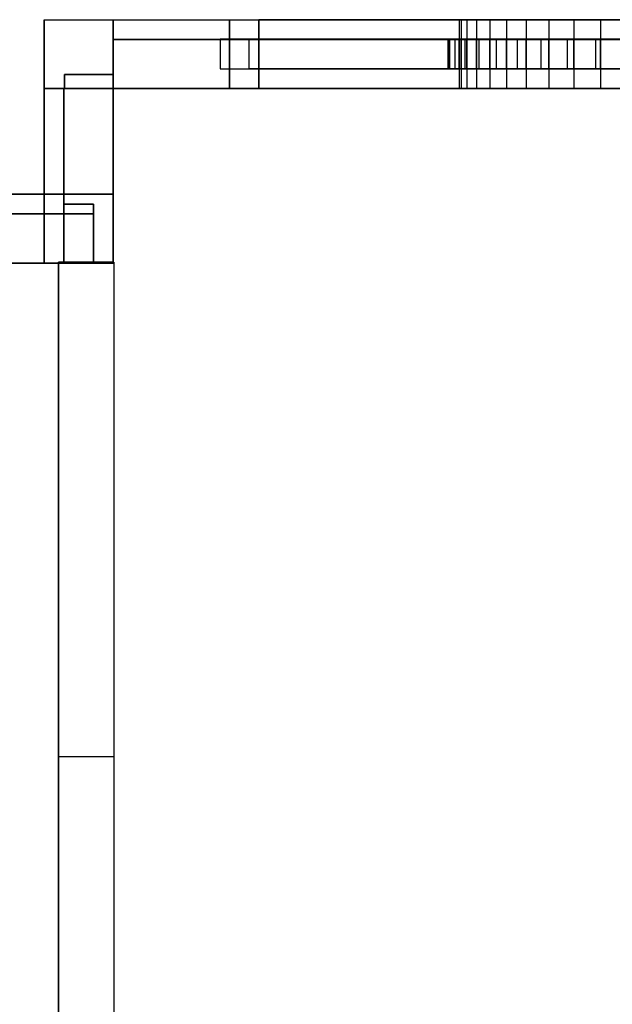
# Model space of a CAD drawing. Header units: millimetres. Extents: x -35 to 33166, y -35 to 31591.
# Tile 20 of 36: x 6027 to 9086, y 14810 to 19891. Entities that reach past the tile are written whole.
import ezdxf

# ---------------------------------------------------------------- set-up
doc = ezdxf.new("R2010")
doc.units = ezdxf.units.MM
doc.header["$LTSCALE"] = 25.4
doc.layers.get('0').update_dxf_attribs({"true_color": 0xffffff})
for name, color, linetype, true_color in [('end caps & lintels', 7, 'Continuous', 0xffa500), ('Walls - L1', 7, 'Continuous', 0xb4b464), ('Walls - L2', 7, 'Continuous', 0x64ff64)]:
    doc.layers.add(name, color=color, linetype=linetype, true_color=true_color)

# ---------------------------------------------------------------- blocks, each defined once
blk = doc.blocks.new('GF-WG08_RightCap_6in_#8')
for p, q in [((0, 152.4), (0, 0)), ((50, 152.4), (0, 152.4)), ((50, 152.4, 457.2), (0, 152.4, 457.2)), ((0, 152.4, 457.2), (0, 0, 457.2)), ((0, 152.4), (0, 152.4, 457.2)), ((50, 0), (50, 152.4)), ((50, 0, 457.2), (50, 152.4, 457.2)), ((50, 152.4), (50, 152.4, 457.2)), ((0, 0), (50, 0)), ((0, 0, 457.2), (50, 0, 457.2)), ((0, 0), (0, 0, 457.2)), ((50, 0), (50, 0, 457.2))]:
    blk.add_line(p, q)
blk = doc.blocks.new('GF-WG08_RightCap_6in_#9')
for p, q in [((0, 152.4), (0, 0)), ((50, 152.4), (0, 152.4)), ((50, 152.4, 457.2), (0, 152.4, 457.2)), ((0, 152.4, 457.2), (0, 0, 457.2)), ((0, 152.4), (0, 152.4, 457.2)), ((50, 0), (50, 152.4)), ((50, 0, 457.2), (50, 152.4, 457.2)), ((50, 152.4), (50, 152.4, 457.2)), ((0, 0), (50, 0)), ((0, 0, 457.2), (50, 0, 457.2)), ((0, 0), (0, 0, 457.2)), ((50, 0), (50, 0, 457.2))]:
    blk.add_line(p, q)
blk = doc.blocks.new('GF-WG08_RightCap_6in_#10')
for p, q in [((0, 152.4), (0, 0)), ((50, 152.4), (0, 152.4)), ((50, 152.4, 457.2), (0, 152.4, 457.2)), ((0, 152.4, 457.2), (0, 0, 457.2)), ((0, 152.4), (0, 152.4, 457.2)), ((50, 0), (50, 152.4)), ((50, 0, 457.2), (50, 152.4, 457.2)), ((50, 152.4), (50, 152.4, 457.2)), ((0, 0), (50, 0)), ((0, 0, 457.2), (50, 0, 457.2)), ((0, 0), (0, 0, 457.2)), ((50, 0), (50, 0, 457.2))]:
    blk.add_line(p, q)
blk = doc.blocks.new('GF-WG08_RightCap_6in_#11')
for p, q in [((0, 152.4), (0, 0)), ((50, 152.4), (0, 152.4)), ((50, 152.4, 457.2), (0, 152.4, 457.2)), ((0, 152.4, 457.2), (0, 0, 457.2)), ((0, 152.4), (0, 152.4, 457.2)), ((50, 0), (50, 152.4)), ((50, 0, 457.2), (50, 152.4, 457.2)), ((50, 152.4), (50, 152.4, 457.2)), ((0, 0), (50, 0)), ((0, 0, 457.2), (50, 0, 457.2)), ((0, 0), (0, 0, 457.2)), ((50, 0), (50, 0, 457.2))]:
    blk.add_line(p, q)
blk = doc.blocks.new('GF-WG08_RightCap_6in_#12')
for p, q in [((0, 152.4), (0, 0)), ((50, 152.4), (0, 152.4)), ((50, 152.4, 457.2), (0, 152.4, 457.2)), ((0, 152.4, 457.2), (0, 0, 457.2)), ((0, 152.4), (0, 152.4, 457.2)), ((50, 0), (50, 152.4)), ((50, 0, 457.2), (50, 152.4, 457.2)), ((50, 152.4), (50, 152.4, 457.2)), ((0, 0), (50, 0)), ((0, 0, 457.2), (50, 0, 457.2)), ((0, 0), (0, 0, 457.2)), ((50, 0), (50, 0, 457.2))]:
    blk.add_line(p, q)
blk = doc.blocks.new('GF-WG08_RightCap_6in_#13')
for p, q in [((0, 152.4), (0, 0)), ((50, 152.4), (0, 152.4)), ((50, 152.4, 457.2), (0, 152.4, 457.2)), ((0, 152.4, 457.2), (0, 0, 457.2)), ((0, 152.4), (0, 152.4, 457.2)), ((50, 0), (50, 152.4)), ((50, 0, 457.2), (50, 152.4, 457.2)), ((50, 152.4), (50, 152.4, 457.2)), ((0, 0), (50, 0)), ((0, 0, 457.2), (50, 0, 457.2)), ((0, 0), (0, 0, 457.2)), ((50, 0), (50, 0, 457.2))]:
    blk.add_line(p, q)
blk = doc.blocks.new('GF-WG08_RightCap_6in_#14')
for p, q in [((0, 152.4), (0, 0)), ((50, 152.4), (0, 152.4)), ((50, 152.4, 181.8), (0, 152.4, 181.8)), ((0, 152.4, 181.8), (0, 0, 181.8)), ((0, 152.4), (0, 152.4, 181.8)), ((50, 0), (50, 152.4)), ((50, 0, 181.8), (50, 152.4, 181.8)), ((50, 152.4), (50, 152.4, 181.8)), ((0, 0), (50, 0)), ((0, 0, 181.8), (50, 0, 181.8)), ((0, 0), (0, 0, 181.8)), ((50, 0), (50, 0, 181.8))]:
    blk.add_line(p, q)
blk = doc.blocks.new('GF-WG08_HeadLintel_6in_#7')
for p, q in [((0, 152.4), (0, 0)), ((1219.2, 152.4), (0, 152.4)), ((1219.2, 152.4, 63), (0, 152.4, 63)), ((0, 152.4, 63), (0, 0, 63)), ((0, 152.4), (0, 152.4, 63)), ((1219.2, 0), (1219.2, 152.4)), ((1219.2, 0, 63), (1219.2, 152.4, 63)), ((1219.2, 152.4), (1219.2, 152.4, 63)), ((0, 0), (1219.2, 0)), ((0, 0, 63), (1219.2, 0, 63)), ((0, 0), (0, 0, 63)), ((1219.2, 0), (1219.2, 0, 63))]:
    blk.add_line(p, q)
blk = doc.blocks.new('GF-WG08_HeadLintel_6in_#8')
for p, q in [((0, 152.4), (0, 0)), ((1177.4, 152.4), (0, 152.4)), ((1177.4, 152.4, 63), (0, 152.4, 63)), ((0, 152.4, 63), (0, 0, 63)), ((0, 152.4), (0, 152.4, 63)), ((1177.4, 0), (1177.4, 152.4)), ((1177.4, 0, 63), (1177.4, 152.4, 63)), ((1177.4, 152.4), (1177.4, 152.4, 63)), ((0, 0), (1177.4, 0)), ((0, 0, 63), (1177.4, 0, 63)), ((0, 0), (0, 0, 63)), ((1177.4, 0), (1177.4, 0, 63))]:
    blk.add_line(p, q)
blk = doc.blocks.new('Difference#49')
for p, q in [((6503.6, 18639.9, 3198.7), (6226.9, 18639.9, 3198.7)), ((6226.9, 18639.9, 3198.7), (6226.9, 18635, 3198.7)), ((6226.9, 18639.9, 3198.7), (6226.9, 18639.9, -100)), ((6226.9, 18639.9, -100), (6227, 11825, -100)), ((6226.9, 18639.9, -100), (6512.6, 18639.9, -100)), ((6226.9, 18635, 3198.7), (6508.5, 18635, 3198.7)), ((6226.9, 18635, 3198.7), (6226.9, 18635, 3200)), ((6226.9, 18635, 3200), (6508.5, 18635, 3200)), ((6227.3, 3588, 3200), (6226.9, 18635, 3200)), ((6508.5, 18639.9, 3198.7), (6503.6, 18639.9, 3198.7)), ((6508.5, 18635, 3198.7), (6508.5, 18639.9, 3198.7)), ((6508.5, 18639.9, 3200), (6508.5, 18639.9, 3198.7)), ((6508.5, 18635, 3200), (6508.5, 18639.9, 3200)), ((6508.5, 18639.9, 3200), (6512.6, 18639.9, 3200)), ((6508.5, 18635, 3198.7), (6508.5, 18635, 3200)), ((6512.6, 18639.9, -100), (6512.8, 11825, -100)), ((6512.6, 18639.9, 3200), (6512.6, 18639.9, -100)), ((6512.6, 18639.9, 3200), (6513, 3588, 3200))]:
    blk.add_line(p, q)
blk = doc.blocks.new('Difference#93')
for p, q in [((6152.91, 18635.02, 3557.6), (6152.91, 18990.62, 3557.6)), ((6152.91, 18990.62, 3557.6), (6152.91, 18990.62, -100)), ((6152.91, 18990.62, -100), (6152.91, 18635.02, -100)), ((6152.91, 18990.62, -100), (6508.51, 18990.62, -100)), ((6152.91, 18990.62, 3557.6), (6254.4746, 18990.6, 3351.27)), ((6254.4746, 18990.6, 3198.73), (6152.91, 18990.62, -100)), ((6152.91, 18990.62, 3557.6), (6508.51, 18990.62, 3557.6)), ((6254.4746, 18990.6, 3351.27), (6254.4746, 18889, 3351.27)), ((6254.4746, 18889, 3198.73), (6254.4746, 18990.6, 3198.73)), ((6254.4746, 18990.6, 3198.73), (6254.4746, 18990.6, 3351.27)), ((6254.4746, 18990.6, 3351.27), (6508.5, 18990.6, 3351.27)), ((6508.5, 18990.6, 3198.73), (6254.4746, 18990.6, 3198.73)), ((6508.5, 18990.6, 3198.73), (6508.51, 18990.62, -100)), ((6508.51, 18990.62, 3557.6), (6508.5, 18990.6, 3351.27)), ((6508.5, 18990.6, 3351.27), (6508.5, 18889, 3351.27)), ((6508.5, 18889, 3198.73), (6508.5, 18990.6, 3198.73)), ((6508.5, 18990.6, 3351.27), (6508.5, 18990.6, 3198.73)), ((6508.5, 18990.6, 3351.27), (6508.51, 18635.02, 3557.6)), ((6508.51, 18990.62, -100), (6508.51, 18635.02, -100)), ((6508.51, 18635.02, 3557.6), (6508.51, 18990.62, 3557.6)), ((6152.91, 18635.02, 3351.27), (6152.91, 18889, 3351.27)), ((6152.91, 18889, 3351.27), (6254.4746, 18889, 3351.27)), ((6254.4746, 18889, 3198.73), (6152.91, 18889, 3198.73)), ((6152.91, 18889, 3198.73), (6152.91, 18635.02, 3198.73)), ((6152.91, 18889, 3351.27), (6152.91, 18889, 3198.73)), ((6254.4746, 18889, 3351.27), (6254.4746, 18889, 3198.73)), ((6508.5, 18889, 3351.27), (6508.5, 18635.02, 3351.27)), ((6508.5, 18635.02, 3198.73), (6508.5, 18889, 3198.73)), ((6508.5, 18635.02, 3351.27), (6152.91, 18635.02, 3351.27)), ((6152.91, 18635.02, 3198.73), (6508.5, 18635.02, 3198.73)), ((6152.91, 18635.02, -100), (6508.51, 18635.02, -100)), ((6508.51, 18635.02, 3557.6), (6152.91, 18635.02, 3557.6)), ((6152.91, 18635.02, 3557.6), (6152.91, 18635.02, 3351.27)), ((6152.91, 18635.02, 3198.73), (6152.91, 18635.02, -100)), ((6508.5, 18635.02, 3198.73), (6508.5, 18635.02, 3351.27)), ((6508.51, 18635.02, -100), (6508.51, 18635.02, 3557.6))]:
    blk.add_line(p, q)
blk = doc.blocks.new('Difference#98')
for p, q in [((6508.764, 19535.02, -100), (6508.764, 19890.62, -100)), ((6508.764, 19890.62, -100), (7110.5, 19890.62, -100)), ((6508.7746, 19607, 3351.27), (6508.764, 19890.62, 3557.6)), ((6508.764, 19890.62, -100), (6508.764, 19890.62, 3557.6)), ((6508.764, 19890.62, 3557.6), (7260.9746, 19890.62, 3557.6)), ((6508.764, 19890.62, 3557.6), (6508.764, 19535.02, 3557.6)), ((6508.764, 19890.62, 3557.6), (6508.764, 19535.02, 3351.27)), ((7110.5, 19535.02, -100), (7110.5, 19890.62, -100)), ((7110.5, 19890.62, -100), (7110.5, 19890.62, 2825.5)), ((7110.5, 19890.62, 2825.5), (7110.5, 19535.02, 2825.5)), ((7110.5, 19890.62, 2825.5), (11846, 19890.62, 2825.5)), ((7260.9746, 19535.02, 3498.73), (7260.9746, 19890.62, 3498.73)), ((7260.9746, 19890.62, 3498.73), (7260.9746, 19890.62, 3557.6)), ((7260.9746, 19890.62, 3557.6), (7260.9746, 19535.02, 3557.6)), ((11696, 19890.62, 3498.73), (7260.9746, 19890.62, 3498.73)), ((11696, 19535.02, 3498.73), (11696, 19890.62, 3498.73)), ((11696, 19535.02, 3557.6), (11696, 19890.62, 3557.6)), ((11696, 19890.62, 3557.6), (11696, 19890.62, 3498.73)), ((11696, 19890.62, 3557.6), (12447.156, 19890.62, 3557.6)), ((11846, 19890.62, 2825.5), (11846, 19535.02, 2825.5)), ((11846, 19890.62, 2825.5), (11846, 19890.62, -100)), ((11846, 19890.62, -100), (11846, 19535.02, -100)), ((12447.156, 19890.62, -100), (11846, 19890.62, -100)), ((12447.156, 19890.62, 3557.6), (12447.156, 19890.62, -100)), ((12447.156, 19890.62, -100), (12447.156, 19535.02, -100)), ((12447.156, 19890.62, 3557.6), (12447.156, 19535.02, 3557.6)), ((6508.7746, 19789, 3351.27), (6508.7746, 19607, 3351.27)), ((6508.7746, 19607, 3198.73), (6508.7746, 19789, 3198.73)), ((6508.7746, 19789, 3198.73), (6508.7746, 19789, 3351.27)), ((12447.156, 19789, 3198.73), (6508.7746, 19789, 3198.73)), ((6508.7746, 19789, 3351.27), (12447.156, 19789, 3351.27)), ((12447.156, 19535.02, 3198.73), (12447.156, 19789, 3198.73)), ((12447.156, 19789, 3351.27), (12447.156, 19535.02, 3351.27)), ((12447.156, 19789, 3198.73), (12447.156, 19789, 3351.27)), ((6508.7746, 19607, 3198.73), (6508.764, 19535.02, 3198.73)), ((6508.764, 19535.02, 3351.27), (6508.7746, 19607, 3351.27)), ((6508.764, 19535.02, -100), (6508.7746, 19607, 3198.73)), ((6508.7746, 19607, 3351.27), (6508.7746, 19607, 3198.73)), ((6508.764, 19535.02, 3198.73), (6508.7999, 19535.02, 3198.73)), ((6508.7999, 19535.02, 3351.27), (6508.764, 19535.02, 3351.27)), ((6508.764, 19535.02, -100), (7110.5, 19535.02, -100)), ((6508.764, 19535.02, 3198.73), (6508.764, 19535.02, -100)), ((6508.764, 19535.02, 3557.6), (6508.764, 19535.02, 3351.27)), ((7260.9746, 19535.02, 3557.6), (6508.764, 19535.02, 3557.6)), ((6508.7999, 19535.02, 3198.73), (12447.156, 19535.02, 3198.73)), ((12447.156, 19535.02, 3351.27), (6508.7999, 19535.02, 3351.27)), ((7110.5, 19535.02, 2825.5), (7110.5, 19535.02, -100)), ((11846, 19535.02, 2825.5), (7110.5, 19535.02, 2825.5)), ((7260.9746, 19535.02, 3557.6), (7260.9746, 19535.02, 3498.73)), ((7260.9746, 19535.02, 3498.73), (11696, 19535.02, 3498.73)), ((11696, 19535.02, 3498.73), (11696, 19535.02, 3557.6)), ((12447.156, 19535.02, 3557.6), (11696, 19535.02, 3557.6)), ((11846, 19535.02, -100), (11846, 19535.02, 2825.5)), ((11846, 19535.02, -100), (12447.156, 19535.02, -100)), ((12447.156, 19535.02, -100), (12447.156, 19535.02, 3198.73)), ((12447.156, 19535.02, 3351.27), (12447.156, 19535.02, 3557.6))]:
    blk.add_line(p, q)
blk = doc.blocks.new('Difference#20')
for p, q in [((6152.91, 18990.62, 3557.6), (6152.91, 19534.766, 3557.6)), ((6152.91, 19534.766, 3557.6), (6152.91, 19534.766, -100)), ((6152.91, 19534.766, -100), (6152.91, 18990.62, -100)), ((6152.91, 19534.766, -100), (6508.51, 19534.766, -100)), ((6152.91, 19534.766, 3557.6), (6508.51, 19534.766, 3557.6)), ((6254.4746, 18990.62, 3198.73), (6254.4746, 19534.766, 3198.73)), ((6254.4746, 19534.766, 3198.73), (6254.4746, 19534.766, 3351.27)), ((6254.4746, 19534.766, 3351.27), (6254.4746, 18990.62, 3351.27)), ((6254.4746, 19534.766, 3351.27), (6508.51, 19534.766, 3351.27)), ((6508.51, 19534.766, 3198.73), (6254.4746, 19534.766, 3198.73)), ((6508.51, 19534.766, 3351.27), (6508.51, 18990.62, 3351.27)), ((6508.51, 18990.62, 3198.73), (6508.51, 19534.766, 3198.73)), ((6508.51, 19534.766, -100), (6508.51, 18990.62, -100)), ((6508.51, 19534.766, 3557.6), (6508.51, 19534.766, 3351.27)), ((6508.51, 19534.766, 3198.73), (6508.51, 19534.766, -100)), ((6508.51, 19534.766, 3557.6), (6508.51, 18990.62, 3557.6)), ((6152.91, 18990.62, -100), (6508.51, 18990.62, -100)), ((6508.51, 18990.62, 3557.6), (6152.91, 18990.62, 3557.6)), ((6152.91, 18990.62, 3557.6), (6152.91, 18990.62, -100)), ((6254.4746, 18990.62, 3351.27), (6254.4746, 18990.62, 3198.73)), ((6508.51, 18990.62, 3351.27), (6254.4746, 18990.62, 3351.27)), ((6254.4746, 18990.62, 3198.73), (6508.51, 18990.62, 3198.73)), ((6508.51, 18990.62, -100), (6508.51, 18990.62, 3198.73)), ((6508.51, 18990.62, 3351.27), (6508.51, 18990.62, 3557.6))]:
    blk.add_line(p, q)
blk = doc.blocks.new('Difference#84')
for p, q in [((6152.91, 19534.766, 3557.6), (6152.91, 19890.62, 3557.6)), ((6152.91, 19890.62, 3557.6), (6152.91, 19890.62, -100)), ((6152.91, 19890.62, -100), (6152.91, 19534.766, -100)), ((6152.91, 19890.62, -100), (6508.764, 19890.62, -100)), ((6152.91, 19890.62, 3557.6), (6508.764, 19890.62, 3557.6)), ((6508.764, 19890.62, -100), (6508.764, 19535.02, -100)), ((6508.764, 19890.62, 3557.6), (6508.764, 19890.62, -100)), ((6508.764, 19890.62, 3557.6), (6508.764, 19535.02, 3557.6)), ((6508.764, 19607, 3198.73), (6258.7746, 19607, 3198.73)), ((6258.7746, 19607, 3198.73), (6258.7746, 19534.8, 3198.73)), ((6258.7746, 19534.8, 3351.27), (6258.7746, 19607, 3351.27)), ((6258.7746, 19607, 3351.27), (6508.764, 19606.9896, 3351.27)), ((6258.7746, 19607, 3198.73), (6258.7746, 19607, 3351.27)), ((6508.764, 19535.02, 3198.73), (6508.764, 19607, 3198.73)), ((6508.764, 19606.9896, 3351.27), (6508.764, 19607, 3198.73)), ((6508.764, 19606.9896, 3351.27), (6508.764, 19535.02, 3351.27)), ((6152.91, 19534.766, -100), (6508.51, 19534.766, -100)), ((6508.51, 19534.766, 3557.6), (6152.91, 19534.766, 3557.6)), ((6152.91, 19534.766, 3557.6), (6152.91, 19534.766, -100)), ((6254.4746, 19534.8, 3198.73), (6254.4746, 19534.766, 3198.73)), ((6258.7746, 19534.8, 3198.73), (6254.4746, 19534.8, 3198.73)), ((6254.4746, 19534.8, 3198.73), (6254.4746, 19534.8, 3351.27)), ((6254.4746, 19534.8, 3351.27), (6254.4746, 19534.766, 3351.27)), ((6258.7746, 19534.8, 3351.27), (6254.4746, 19534.8, 3351.27)), ((6254.4746, 19534.766, 3198.73), (6508.51, 19534.766, 3198.73)), ((6254.4746, 19534.766, 3351.27), (6254.4746, 19534.766, 3198.73)), ((6508.51, 19534.766, 3351.27), (6254.4746, 19534.766, 3351.27)), ((6258.7746, 19534.8, 3198.73), (6258.7746, 19534.8, 3351.27)), ((6508.51, 19534.8, 3198.73), (6508.51, 19535.02, 3198.73)), ((6508.51, 19535.02, 3198.73), (6508.764, 19535.02, 3198.73)), ((6508.764, 19535.02, 3351.27), (6508.51, 19535.02, 3351.27)), ((6508.51, 19535.02, 3351.27), (6508.51, 19534.8, 3351.27)), ((6508.764, 19535.02, -100), (6508.51, 19535.02, -100)), ((6508.51, 19535.02, -100), (6508.51, 19534.766, -100)), ((6508.51, 19535.02, -100), (6508.51, 19535.02, 3198.73)), ((6508.51, 19535.02, 3351.27), (6508.51, 19535.02, 3557.6)), ((6508.51, 19535.02, 3557.6), (6508.51, 19534.766, 3557.6)), ((6508.764, 19535.02, 3557.6), (6508.51, 19535.02, 3557.6)), ((6508.51, 19534.766, 3198.73), (6508.51, 19534.8, 3198.73)), ((6508.51, 19534.8, 3351.27), (6508.51, 19534.766, 3351.27)), ((6508.51, 19534.766, -100), (6508.51, 19534.766, 3198.73)), ((6508.51, 19534.766, 3351.27), (6508.51, 19534.766, 3557.6)), ((6508.764, 19535.02, -100), (6508.764, 19535.02, 3198.73)), ((6508.764, 19535.02, 3557.6), (6508.764, 19535.02, 3351.27))]:
    blk.add_line(p, q)
blk = doc.blocks.new('Difference#133')
for p, q in [((321.3, 18635, -100), (321.3, 18990.6, -100)), ((321.3, 18990.6, -100), (922.5, 18990.6, -100)), ((321.3, 18742, 3351.3), (321.3, 18990.6, 3557.6)), ((321.3, 18990.6, -100), (321.3, 18990.6, 3557.6)), ((321.3, 18990.6, 3557.6), (6152.9, 18990.6, 3557.6)), ((321.3, 18990.6, 3557.6), (321.3, 18635, 3557.6)), ((922.5, 18635, -100), (922.5, 18990.6, -100)), ((922.5, 18990.6, -100), (922.5, 18990.6, 2825.5)), ((922.5, 18990.6, 2825.5), (922.5, 18635, 2825.5)), ((922.5, 18990.6, 2825.5), (5433, 18990.6, 2825.5)), ((5433, 18990.6, 2825.5), (5433, 18635, 2825.5)), ((5433, 18990.6, 2825.5), (5433, 18990.6, -100)), ((5433, 18990.6, -100), (5433, 18635, -100)), ((6152.9, 18990.6, -100), (5433, 18990.6, -100)), ((6152.9, 18990.6, 3557.6), (6152.9, 18990.6, -100)), ((6152.9, 18990.6, -100), (6152.9, 18635, -100)), ((6152.9, 18990.6, 3557.6), (6152.9, 18635, 3557.6)), ((321.3, 18742, 3198.7), (321.3, 18889, 3198.7)), ((321.3, 18889, 3198.7), (321.3, 18889, 3351.3)), ((321.3, 18889, 3351.3), (321.3, 18742, 3351.3)), ((321.3, 18889, 3351.3), (6152.9, 18889, 3351.3)), ((6152.9, 18889, 3198.7), (321.3, 18889, 3198.7)), ((6152.9, 18889, 3351.3), (6152.9, 18889, 3351.3)), ((6152.9, 18889, 3351.3), (6152.9, 18635, 3351.3)), ((6152.9, 18635, 3198.7), (6152.9, 18889, 3198.7)), ((6152.9, 18889, 3198.7), (6152.9, 18889, 3198.7)), ((6152.9, 18889, 3198.7), (6152.9, 18889, 3351.3)), ((321.3, 18742, 3351.3), (321.3, 18742, 3198.7)), ((321.3, 18635, 3351.3), (321.3, 18742, 3351.3)), ((321.3, 18742, 3198.7), (321.3, 18635, 3198.7)), ((321.3, 18635, -100), (321.3, 18742, 3198.7)), ((321.3, 18635, 3557.6), (321.3, 18742, 3351.3)), ((6152.9, 18635, 3351.3), (321.3, 18635, 3351.3)), ((321.3, 18635, 3198.7), (6152.9, 18635, 3198.7)), ((321.3, 18635, -100), (922.5, 18635, -100)), ((321.3, 18635, 3198.7), (321.3, 18635, -100)), ((321.3, 18635, 3557.6), (321.3, 18635, 3351.3)), ((6152.9, 18635, 3557.6), (321.3, 18635, 3557.6)), ((922.5, 18635, 2825.5), (922.5, 18635, -100)), ((5433, 18635, 2825.5), (922.5, 18635, 2825.5)), ((5433, 18635, -100), (5433, 18635, 2825.5)), ((5433, 18635, -100), (6152.9, 18635, -100)), ((6152.9, 18635, -100), (6152.9, 18635, 3198.7)), ((6152.9, 18635, 3351.3), (6152.9, 18635, 3557.6))]:
    blk.add_line(p, q)
blk = doc.blocks.new('Group3573')
at = {"layer": 'Walls - L1'}
for name in ['Difference#84', 'Difference#98', 'Difference#20', 'Difference#133', 'Difference#93', 'Difference#49']:
    blk.add_blockref(name, (0, 0), dxfattribs=at)
blk = doc.blocks.new('Group3667')
for p, q in [((321.264, 18635.02, 6425), (321.264, 18990.62, 6425)), ((321.264, 18990.62, 6425), (321.264, 18990.62, 3557.6)), ((321.264, 18990.62, 3557.6), (321.264, 18635.02, 3557.6)), ((321.264, 18990.62, 6425), (6152.91, 18990.62, 6425)), ((6152.91, 18990.62, 3557.6), (321.264, 18990.62, 3557.6)), ((1822.5, 18635.02, 3875), (1822.5, 18990.62, 3875)), ((1822.5, 18990.62, 3875), (1822.5, 18990.62, 5600.5)), ((1822.5, 18990.62, 5600.5), (1822.5, 18635.02, 5600.5)), ((1822.5, 18990.62, 5600.5), (4533, 18990.62, 5600.5)), ((4533, 18990.62, 3875), (1822.5, 18990.62, 3875)), ((4533, 18990.62, 5600.5), (4533, 18635.02, 5600.5)), ((4533, 18635.02, 3875), (4533, 18990.62, 3875)), ((4533, 18990.62, 5600.5), (4533, 18990.62, 3875)), ((6152.91, 18990.62, 6425), (6152.91, 18990.62, 3557.6)), ((6152.91, 18990.62, 3557.6), (6152.91, 18635.02, 3557.6)), ((6152.91, 18990.62, 6425), (6152.91, 18635.02, 6425)), ((321.264, 18635.02, 6425), (321.264, 18635.02, 3557.6)), ((321.264, 18635.02, 3557.6), (6152.91, 18635.02, 3557.6)), ((6152.91, 18635.02, 6425), (321.264, 18635.02, 6425)), ((1822.5, 18635.02, 5600.5), (1822.5, 18635.02, 3875)), ((4533, 18635.02, 5600.5), (1822.5, 18635.02, 5600.5)), ((1822.5, 18635.02, 3875), (4533, 18635.02, 3875)), ((4533, 18635.02, 3875), (4533, 18635.02, 5600.5)), ((6152.91, 18635.02, 3557.6), (6152.91, 18635.02, 6425))]:
    blk.add_line(p, q)
blk = doc.blocks.new('Group3668')
for p, q in [((6152.91, 18635.02, 6425), (6152.91, 18990.62, 6425)), ((6152.91, 18990.62, 6425), (6152.91, 18990.62, 3557.6)), ((6152.91, 18990.62, 3557.6), (6152.91, 18635.02, 3557.6)), ((6152.91, 18990.62, 3557.6), (6508.51, 18990.62, 3557.6)), ((6152.91, 18990.62, 6425), (6508.51, 18990.62, 6425)), ((6508.51, 18990.62, 3557.6), (6508.51, 18635.02, 3557.6)), ((6508.51, 18990.62, 6425), (6508.51, 18990.62, 3557.6)), ((6508.51, 18990.62, 6425), (6508.51, 18635.02, 6425)), ((6152.91, 18635.02, 3557.6), (6508.51, 18635.02, 3557.6)), ((6508.51, 18635.02, 6425), (6152.91, 18635.02, 6425)), ((6152.91, 18635.02, 6425), (6152.91, 18635.02, 3557.6)), ((6508.51, 18635.02, 3557.6), (6508.51, 18635.02, 6425))]:
    blk.add_line(p, q)
blk = doc.blocks.new('Group3669')
for p, q in [((6152.91, 18990.62, 6425), (6152.91, 19534.766, 6425)), ((6152.91, 19534.766, 6425), (6152.91, 19534.766, 3557.6)), ((6152.91, 19534.766, 3557.6), (6152.91, 18990.62, 3557.6)), ((6152.91, 19534.766, 3557.6), (6508.51, 19534.766, 3557.6)), ((6152.91, 19534.766, 6425), (6508.51, 19534.766, 6425)), ((6508.51, 19534.766, 3557.6), (6508.51, 18990.62, 3557.6)), ((6508.51, 19534.766, 6425), (6508.51, 19534.766, 3557.6)), ((6508.51, 19534.766, 6425), (6508.51, 18990.62, 6425)), ((6152.91, 18990.62, 3557.6), (6508.51, 18990.62, 3557.6)), ((6508.51, 18990.62, 6425), (6152.91, 18990.62, 6425)), ((6152.91, 18990.62, 6425), (6152.91, 18990.62, 3557.6)), ((6508.51, 18990.62, 3557.6), (6508.51, 18990.62, 6425))]:
    blk.add_line(p, q)
blk = doc.blocks.new('Group3670')
for p, q in [((6152.91, 19534.766, 6480.21), (6152.91, 19890.62, 6480.21)), ((6152.91, 19890.62, 6480.21), (6152.91, 19890.62, 3557.6)), ((6152.91, 19890.62, 3557.6), (6152.91, 19534.766, 3557.6)), ((6152.91, 19890.62, 3557.6), (6508.764, 19890.62, 3557.6)), ((6152.91, 19890.62, 6480.21), (6508.764, 19890.62, 6836.064)), ((6508.764, 19890.62, 3557.6), (6508.764, 19535.02, 3557.6)), ((6508.764, 19890.62, 6836.064), (6508.764, 19890.62, 3557.6)), ((6508.764, 19890.62, 6836.064), (6508.764, 19535.02, 6836.064)), ((6152.91, 19534.766, 3557.6), (6508.51, 19534.766, 3557.6)), ((6508.51, 19534.766, 6835.81), (6152.91, 19534.766, 6480.21)), ((6152.91, 19534.766, 6480.21), (6152.91, 19534.766, 3557.6)), ((6508.764, 19535.02, 3557.6), (6508.51, 19535.02, 3557.6)), ((6508.51, 19535.02, 3557.6), (6508.51, 19534.766, 3557.6)), ((6508.51, 19535.02, 3557.6), (6508.51, 19535.02, 6835.81)), ((6508.51, 19535.02, 6835.81), (6508.51, 19534.766, 6835.81)), ((6508.764, 19535.02, 6836.064), (6508.51, 19535.02, 6835.81)), ((6508.51, 19534.766, 3557.6), (6508.51, 19534.766, 6835.81)), ((6508.764, 19535.02, 3557.6), (6508.764, 19535.02, 6836.064))]:
    blk.add_line(p, q)
blk = doc.blocks.new('Group3721')
for p, q in [((6227, 16087, 9227), (6226.9, 18639.9, 6674.1)), ((6226.9, 18639.9, 6674.1), (6226.9, 18639.9, 3350)), ((6226.9, 18639.9, 3350), (6227.1, 13552, 3350)), ((6226.9, 18639.9, 3350), (6512.6, 18639.9, 3350)), ((6226.9, 18639.9, 6674.1), (6512.6, 18639.9, 6674.1)), ((6512.6, 18639.9, 3350), (6512.9, 13552, 3350)), ((6512.6, 18639.9, 6674.1), (6512.6, 18639.9, 3350)), ((6512.6, 18639.9, 6674.1), (6512.7, 16087, 9227)), ((6227.3, 10718, 9227), (6227, 16087, 9227)), ((6512.7, 16087, 9227), (6227, 16087, 9227)), ((6512.7, 16087, 9227), (6513, 10718, 9227))]:
    blk.add_line(p, q)
blk = doc.blocks.new('Difference#44')
for p, q in [((6508.8, 19535, 6836.1), (6508.8, 19890.6, 6836.1)), ((6508.8, 19890.6, 6836.1), (6508.8, 19890.6, 3557.6)), ((6508.8, 19890.6, 3557.6), (6508.8, 19535, 3557.6)), ((6508.8, 19890.6, 3557.6), (7261, 19890.6, 3557.6)), ((6508.8, 19890.6, 6836.1), (9478, 19890.6, 9805.3)), ((7261, 19535, 3557.6), (7261, 19890.6, 3557.6)), ((7261, 19890.6, 3557.6), (7261, 19890.6, 6275)), ((7261, 19890.6, 6275), (7261, 19535, 6275)), ((7261, 19890.6, 6275), (8295, 19890.6, 6275)), ((11696, 19890.6, 3557.6), (7261, 19890.6, 3557.6)), ((8295, 19890.6, 6275), (8295, 19535, 6275)), ((8295, 19890.6, 6275), (8295, 19890.6, 6350)), ((8295, 19890.6, 6350), (8295, 19535, 6350)), ((8295, 19890.6, 6350), (8305.1, 19890.6, 6511.1)), ((8305.1, 19890.6, 6511.1), (8305.1, 19535, 6511.1)), ((8305.1, 19890.6, 6511.1), (8335.3, 19890.6, 6669.4)), ((8335.3, 19890.6, 6669.4), (8335.3, 19535, 6669.4)), ((8335.3, 19890.6, 6669.4), (8385.1, 19890.6, 6822.2)), ((8385.1, 19890.6, 6822.2), (8385.1, 19535, 6822.2)), ((8385.1, 19890.6, 6822.2), (8453.6, 19890.6, 6967)), ((8453.6, 19890.6, 6967), (8453.6, 19535, 6967)), ((8453.6, 19890.6, 6967), (8539.6, 19890.6, 7101.2)), ((8539.6, 19890.6, 7101.2), (8539.6, 19535, 7101.2)), ((8539.6, 19890.6, 7101.2), (8641.6, 19890.6, 7222.6)), ((8641.6, 19890.6, 7222.6), (8641.6, 19535, 7222.6)), ((8641.6, 19890.6, 7222.6), (8758, 19890.6, 7329)), ((8758, 19890.6, 7329), (8758, 19535, 7329)), ((8758, 19890.6, 7329), (8886.8, 19890.6, 7418.7)), ((8886.8, 19890.6, 7418.7), (8886.8, 19535, 7418.7)), ((8886.8, 19890.6, 7418.7), (9025.6, 19890.6, 7490.1)), ((9025.6, 19890.6, 7490.1), (9025.6, 19535, 7490.1)), ((9025.6, 19890.6, 7490.1), (9172.2, 19890.6, 7542)), ((9172.2, 19890.6, 7542), (9172.2, 19535, 7542)), ((9172.2, 19890.6, 7542), (9324, 19890.6, 7573.4)), ((9324, 19890.6, 7573.4), (9324, 19535, 7573.4)), ((9324, 19890.6, 7573.4), (9478.5, 19890.6, 7584)), ((9478, 19890.6, 9805.3), (12447.3, 19890.6, 6836)), ((9478, 19535, 9805.3), (9478, 19890.6, 9805.3)), ((9478.5, 19890.6, 7584), (9478.5, 19535, 7584)), ((9478.5, 19890.6, 7584), (9633, 19890.6, 7573.4)), ((9633, 19890.6, 7573.4), (9633, 19535, 7573.4)), ((9633, 19890.6, 7573.4), (9784.8, 19890.6, 7542)), ((9784.8, 19890.6, 7542), (9784.8, 19535, 7542)), ((9784.8, 19890.6, 7542), (9931.4, 19890.6, 7490.1)), ((9931.4, 19890.6, 7490.1), (9931.4, 19535, 7490.1)), ((9931.4, 19890.6, 7490.1), (10070.2, 19890.6, 7418.7)), ((10070.2, 19535, 7418.7), (10070.2, 19890.6, 7418.7)), ((10070.2, 19890.6, 7418.7), (10199, 19890.6, 7329)), ((10199, 19890.6, 7329), (10199, 19535, 7329)), ((10199, 19890.6, 7329), (10315.4, 19890.6, 7222.6)), ((10315.4, 19535, 7222.6), (10315.4, 19890.6, 7222.6)), ((10315.4, 19890.6, 7222.6), (10417.4, 19890.6, 7101.2)), ((10417.4, 19535, 7101.2), (10417.4, 19890.6, 7101.2)), ((10417.4, 19890.6, 7101.2), (10503.4, 19890.6, 6967)), ((10503.4, 19890.6, 6967), (10503.4, 19535, 6967)), ((10503.4, 19890.6, 6967), (10571.9, 19890.6, 6822.2)), ((10571.9, 19535, 6822.2), (10571.9, 19890.6, 6822.2)), ((10571.9, 19890.6, 6822.2), (10621.7, 19890.6, 6669.4)), ((10621.7, 19535, 6669.4), (10621.7, 19890.6, 6669.4)), ((10621.7, 19890.6, 6669.4), (10651.9, 19890.6, 6511.1)), ((10651.9, 19535, 6511.1), (10651.9, 19890.6, 6511.1)), ((10651.9, 19890.6, 6511.1), (10662, 19890.6, 6350)), ((10662, 19535, 6350), (10662, 19890.6, 6350)), ((10662, 19890.6, 6350), (10662, 19890.6, 6275)), ((10662, 19890.6, 6275), (10662, 19535, 6275)), ((10662, 19890.6, 6275), (11696, 19890.6, 6275)), ((11696, 19535, 3557.6), (11696, 19890.6, 3557.6)), ((11696, 19535, 6275), (11696, 19890.6, 6275)), ((11696, 19890.6, 6275), (11696, 19890.6, 3557.6)), ((11696, 19890.6, 3557.6), (12447.3, 19890.6, 3557.6)), ((12447.3, 19890.6, 3557.6), (12447.3, 19535, 3557.6)), ((12447.3, 19890.6, 6836), (12447.3, 19890.6, 3557.6)), ((12447.3, 19890.6, 6836), (12447.3, 19535, 6836)), ((6508.8, 19535, 3557.6), (7261, 19535, 3557.6)), ((9478, 19535, 9805.3), (6508.8, 19535, 6836.1)), ((6508.8, 19535, 6836.1), (6508.8, 19535, 3557.6)), ((7261, 19535, 6275), (7261, 19535, 3557.6)), ((8295, 19535, 6275), (7261, 19535, 6275)), ((7261, 19535, 3557.6), (11696, 19535, 3557.6)), ((8295, 19535, 6350), (8295, 19535, 6275)), ((8305.1, 19535, 6511.1), (8295, 19535, 6350)), ((8335.3, 19535, 6669.4), (8305.1, 19535, 6511.1)), ((8385.1, 19535, 6822.2), (8335.3, 19535, 6669.4)), ((8453.6, 19535, 6967), (8385.1, 19535, 6822.2)), ((8539.6, 19535, 7101.2), (8453.6, 19535, 6967)), ((8641.6, 19535, 7222.6), (8539.6, 19535, 7101.2)), ((8758, 19535, 7329), (8641.6, 19535, 7222.6)), ((8886.8, 19535, 7418.7), (8758, 19535, 7329)), ((9025.6, 19535, 7490.1), (8886.8, 19535, 7418.7)), ((9172.2, 19535, 7542), (9025.6, 19535, 7490.1)), ((9324, 19535, 7573.4), (9172.2, 19535, 7542)), ((9478.5, 19535, 7584), (9324, 19535, 7573.4)), ((12447.3, 19535, 6836), (9478, 19535, 9805.3)), ((9633, 19535, 7573.4), (9478.5, 19535, 7584)), ((9784.8, 19535, 7542), (9633, 19535, 7573.4)), ((9931.4, 19535, 7490.1), (9784.8, 19535, 7542)), ((10070.2, 19535, 7418.7), (9931.4, 19535, 7490.1)), ((10199, 19535, 7329), (10070.2, 19535, 7418.7)), ((10315.4, 19535, 7222.6), (10199, 19535, 7329)), ((10417.4, 19535, 7101.2), (10315.4, 19535, 7222.6)), ((10503.4, 19535, 6967), (10417.4, 19535, 7101.2)), ((10571.9, 19535, 6822.2), (10503.4, 19535, 6967)), ((10621.7, 19535, 6669.4), (10571.9, 19535, 6822.2)), ((10651.9, 19535, 6511.1), (10621.7, 19535, 6669.4)), ((10662, 19535, 6350), (10651.9, 19535, 6511.1)), ((10662, 19535, 6275), (10662, 19535, 6350)), ((11696, 19535, 6275), (10662, 19535, 6275)), ((11696, 19535, 3557.6), (11696, 19535, 6275)), ((11696, 19535, 3557.6), (12447.3, 19535, 3557.6)), ((12447.3, 19535, 3557.6), (12447.3, 19535, 6836))]:
    blk.add_line(p, q)
blk = doc.blocks.new('Group3664')
at = {"layer": 'Walls - L2'}
for name in ['Group3670', 'Difference#44', 'Group3669', 'Group3667', 'Group3668', 'Group3721']:
    blk.add_blockref(name, (0, 0), dxfattribs=at)
blk = doc.blocks.new('Group4914')
for p, q in [((9025.6, 19789, 7490.1), (9000.6, 19789, 7548)), ((9000.6, 19789, 7548), (9155.2, 19789, 7602.8)), ((9000.6, 19636.6, 7548), (9000.6, 19789, 7548)), ((9172.2, 19789, 7542), (9025.6, 19789, 7490.1)), ((9025.6, 19636.6, 7490.1), (9025.6, 19789, 7490.1)), ((9155.2, 19789, 7602.8), (9172.2, 19789, 7542)), ((9155.2, 19636.6, 7602.8), (9155.2, 19789, 7602.8)), ((9172.2, 19789, 7542), (9172.2, 19636.6, 7542)), ((9000.6, 19636.6, 7548), (9155.2, 19636.6, 7602.8)), ((9025.6, 19636.6, 7490.1), (9000.6, 19636.6, 7548)), ((9172.2, 19636.6, 7542), (9025.6, 19636.6, 7490.1)), ((9155.2, 19636.6, 7602.8), (9172.2, 19636.6, 7542))]:
    blk.add_line(p, q)
blk = doc.blocks.new('Group4915')
for p, q in [((8886.8, 19789, 7418.7), (8854.2, 19789, 7472.8)), ((8854.2, 19789, 7472.8), (9000.6, 19789, 7548)), ((8854.2, 19636.6, 7472.8), (8854.2, 19789, 7472.8)), ((9025.6, 19789, 7490.1), (8886.8, 19789, 7418.7)), ((8886.8, 19636.6, 7418.7), (8886.8, 19789, 7418.7)), ((9000.6, 19789, 7548), (9025.6, 19789, 7490.1)), ((9000.6, 19636.6, 7548), (9000.6, 19789, 7548)), ((9025.6, 19789, 7490.1), (9025.6, 19636.6, 7490.1)), ((8854.2, 19636.6, 7472.8), (9000.6, 19636.6, 7548)), ((8886.8, 19636.6, 7418.7), (8854.2, 19636.6, 7472.8)), ((9025.6, 19636.6, 7490.1), (8886.8, 19636.6, 7418.7)), ((9000.6, 19636.6, 7548), (9025.6, 19636.6, 7490.1))]:
    blk.add_line(p, q)
blk = doc.blocks.new('Group4916')
for p, q in [((8758, 19789, 7329), (8718.6, 19789, 7378.3)), ((8718.6, 19789, 7378.3), (8854.2, 19789, 7472.8)), ((8718.6, 19636.6, 7378.3), (8718.6, 19789, 7378.3)), ((8886.8, 19789, 7418.7), (8758, 19789, 7329)), ((8758, 19636.6, 7329), (8758, 19789, 7329)), ((8854.2, 19789, 7472.8), (8886.8, 19789, 7418.7)), ((8854.2, 19636.6, 7472.8), (8854.2, 19789, 7472.8)), ((8886.8, 19789, 7418.7), (8886.8, 19636.6, 7418.7)), ((8718.6, 19636.6, 7378.3), (8854.2, 19636.6, 7472.8)), ((8758, 19636.6, 7329), (8718.6, 19636.6, 7378.3)), ((8886.8, 19636.6, 7418.7), (8758, 19636.6, 7329)), ((8854.2, 19636.6, 7472.8), (8886.8, 19636.6, 7418.7))]:
    blk.add_line(p, q)
blk = doc.blocks.new('Group4917')
for p, q in [((8641.6, 19789, 7222.6), (8596.1, 19789, 7266.3)), ((8596.1, 19789, 7266.3), (8718.6, 19789, 7378.3)), ((8596.1, 19636.6, 7266.3), (8596.1, 19789, 7266.3)), ((8758, 19789, 7329), (8641.6, 19789, 7222.6)), ((8641.6, 19636.6, 7222.6), (8641.6, 19789, 7222.6)), ((8718.6, 19789, 7378.3), (8758, 19789, 7329)), ((8718.6, 19636.6, 7378.3), (8718.6, 19789, 7378.3)), ((8758, 19789, 7329), (8758, 19636.6, 7329)), ((8596.1, 19636.6, 7266.3), (8718.6, 19636.6, 7378.3)), ((8641.6, 19636.6, 7222.6), (8596.1, 19636.6, 7266.3)), ((8758, 19636.6, 7329), (8641.6, 19636.6, 7222.6)), ((8718.6, 19636.6, 7378.3), (8758, 19636.6, 7329))]:
    blk.add_line(p, q)
blk = doc.blocks.new('Group4918')
for p, q in [((8539.6, 19789, 7101.2), (8488.7, 19789, 7138.6)), ((8488.7, 19789, 7138.6), (8596.1, 19789, 7266.3)), ((8488.7, 19636.6, 7138.6), (8488.7, 19789, 7138.6)), ((8641.6, 19789, 7222.6), (8539.6, 19789, 7101.2)), ((8539.6, 19636.6, 7101.2), (8539.6, 19789, 7101.2)), ((8596.1, 19789, 7266.3), (8641.6, 19789, 7222.6)), ((8596.1, 19636.6, 7266.3), (8596.1, 19789, 7266.3)), ((8641.6, 19789, 7222.6), (8641.6, 19636.6, 7222.6)), ((8488.7, 19636.6, 7138.6), (8596.1, 19636.6, 7266.3)), ((8539.6, 19636.6, 7101.2), (8488.7, 19636.6, 7138.6)), ((8641.6, 19636.6, 7222.6), (8539.6, 19636.6, 7101.2)), ((8596.1, 19636.6, 7266.3), (8641.6, 19636.6, 7222.6))]:
    blk.add_line(p, q)
blk = doc.blocks.new('Group4919')
for p, q in [((8453.6, 19789, 6967), (8398.3, 19789, 6997.6)), ((8398.3, 19789, 6997.6), (8488.7, 19789, 7138.6)), ((8398.3, 19636.6, 6997.6), (8398.3, 19789, 6997.6)), ((8539.6, 19789, 7101.2), (8453.6, 19789, 6967)), ((8453.6, 19636.6, 6967), (8453.6, 19789, 6967)), ((8488.7, 19789, 7138.6), (8539.6, 19789, 7101.2)), ((8488.7, 19636.6, 7138.6), (8488.7, 19789, 7138.6)), ((8539.6, 19789, 7101.2), (8539.6, 19636.6, 7101.2)), ((8398.3, 19636.6, 6997.6), (8488.7, 19636.6, 7138.6)), ((8453.6, 19636.6, 6967), (8398.3, 19636.6, 6997.6)), ((8539.6, 19636.6, 7101.2), (8453.6, 19636.6, 6967)), ((8488.7, 19636.6, 7138.6), (8539.6, 19636.6, 7101.2))]:
    blk.add_line(p, q)
blk = doc.blocks.new('Group4920')
for p, q in [((8385.1, 19789, 6822.2), (8326.4, 19789, 6845.5)), ((8326.4, 19789, 6845.5), (8398.3, 19789, 6997.6)), ((8326.4, 19636.6, 6845.5), (8326.4, 19789, 6845.5)), ((8453.6, 19789, 6967), (8385.1, 19789, 6822.2)), ((8385.1, 19636.6, 6822.2), (8385.1, 19789, 6822.2)), ((8398.3, 19789, 6997.6), (8453.6, 19789, 6967)), ((8398.3, 19636.6, 6997.6), (8398.3, 19789, 6997.6)), ((8453.6, 19789, 6967), (8453.6, 19636.6, 6967)), ((8326.4, 19636.6, 6845.5), (8398.3, 19636.6, 6997.6)), ((8385.1, 19636.6, 6822.2), (8326.4, 19636.6, 6845.5)), ((8453.6, 19636.6, 6967), (8385.1, 19636.6, 6822.2)), ((8398.3, 19636.6, 6997.6), (8453.6, 19636.6, 6967))]:
    blk.add_line(p, q)
blk = doc.blocks.new('Group4921')
for p, q in [((8335.3, 19789, 6669.4), (8274.2, 19789, 6685.1)), ((8274.2, 19789, 6685.1), (8326.4, 19789, 6845.5)), ((8274.2, 19636.6, 6685.1), (8274.2, 19789, 6685.1)), ((8326.4, 19789, 6845.5), (8385.1, 19789, 6822.2)), ((8326.4, 19636.6, 6845.5), (8326.4, 19789, 6845.5)), ((8385.1, 19789, 6822.2), (8335.3, 19789, 6669.4)), ((8335.3, 19636.6, 6669.4), (8335.3, 19789, 6669.4)), ((8385.1, 19789, 6822.2), (8385.1, 19636.6, 6822.2)), ((8274.2, 19636.6, 6685.1), (8326.4, 19636.6, 6845.5)), ((8335.3, 19636.6, 6669.4), (8274.2, 19636.6, 6685.1)), ((8326.4, 19636.6, 6845.5), (8385.1, 19636.6, 6822.2)), ((8385.1, 19636.6, 6822.2), (8335.3, 19636.6, 6669.4))]:
    blk.add_line(p, q)
blk = doc.blocks.new('Group4922')
for p, q in [((8305.1, 19789, 6511.1), (8242.5, 19789, 6519)), ((8242.5, 19789, 6519), (8274.2, 19789, 6685.1)), ((8242.5, 19636.6, 6519), (8242.5, 19789, 6519)), ((8274.2, 19789, 6685.1), (8335.3, 19789, 6669.4)), ((8274.2, 19636.6, 6685.1), (8274.2, 19789, 6685.1)), ((8335.3, 19789, 6669.4), (8305.1, 19789, 6511.1)), ((8305.1, 19636.6, 6511.1), (8305.1, 19789, 6511.1)), ((8335.3, 19789, 6669.4), (8335.3, 19636.6, 6669.4)), ((8242.5, 19636.6, 6519), (8274.2, 19636.6, 6685.1)), ((8305.1, 19636.6, 6511.1), (8242.5, 19636.6, 6519)), ((8274.2, 19636.6, 6685.1), (8335.3, 19636.6, 6669.4)), ((8335.3, 19636.6, 6669.4), (8305.1, 19636.6, 6511.1))]:
    blk.add_line(p, q)
blk = doc.blocks.new('Group4923')
for p, q in [((8295, 19789.02, 6275), (8245, 19789.02, 6275)), ((8245, 19789.02, 6275), (8245, 19789.02, 6558.78)), ((8245, 19789.02, 6558.78), (8295, 19789.02, 6350)), ((8245, 19636.62, 6275), (8245, 19789.02, 6275)), ((8245, 19636.62, 6558.78), (8245, 19789.02, 6558.78)), ((8295, 19789.02, 6350), (8295, 19789.02, 6275)), ((8295, 19636.62, 6275), (8295, 19789.02, 6275)), ((8295, 19789.02, 6350), (8295, 19636.62, 6350)), ((8245, 19636.62, 6558.78), (8295, 19636.62, 6350)), ((8245, 19636.62, 6275), (8245, 19636.62, 6558.78)), ((8295, 19636.62, 6275), (8245, 19636.62, 6275)), ((8295, 19636.62, 6350), (8295, 19636.62, 6275))]:
    blk.add_line(p, q)
blk = doc.blocks.new('Group4924')
for p, q in [((8245, 19789.02, 6275), (7211, 19789.02, 6275)), ((7211, 19789.02, 6275), (7211, 19789.02, 6338)), ((7211, 19789.02, 6338), (8245, 19789.02, 6338)), ((7211, 19636.62, 6275), (7211, 19789.02, 6275)), ((7211, 19636.62, 6338), (7211, 19789.02, 6338)), ((8245, 19789.02, 6338), (8245, 19789.02, 6275)), ((8245, 19789.02, 6275), (8245, 19636.62, 6275)), ((8245, 19636.62, 6338), (8245, 19789.02, 6338)), ((8245, 19636.62, 6275), (7211, 19636.62, 6275)), ((7211, 19636.62, 6338), (8245, 19636.62, 6338)), ((7211, 19636.62, 6275), (7211, 19636.62, 6338)), ((8245, 19636.62, 6338), (8245, 19636.62, 6275))]:
    blk.add_line(p, q)
blk = doc.blocks.new('Group4925')
for p, q in [((7261, 19789.02, 3557.6), (7211, 19789.02, 3557.6)), ((7211, 19789.02, 3557.6), (7211, 19789.02, 4014.8)), ((7211, 19789.02, 4014.8), (7261, 19789.02, 4014.8)), ((7211, 19636.62, 3557.6), (7211, 19789.02, 3557.6)), ((7211, 19636.62, 4014.8), (7211, 19789.02, 4014.8)), ((7261, 19789.02, 4014.8), (7261, 19789.02, 3557.6)), ((7261, 19636.62, 3557.6), (7261, 19789.02, 3557.6)), ((7261, 19789.02, 4014.8), (7261, 19636.62, 4014.8)), ((7211, 19636.62, 4014.8), (7261, 19636.62, 4014.8)), ((7211, 19636.62, 3557.6), (7211, 19636.62, 4014.8)), ((7261, 19636.62, 3557.6), (7211, 19636.62, 3557.6)), ((7261, 19636.62, 4014.8), (7261, 19636.62, 3557.6))]:
    blk.add_line(p, q)
blk = doc.blocks.new('Group4926')
for p, q in [((7261, 19789.02, 4014.8), (7211, 19789.02, 4014.8)), ((7211, 19789.02, 4014.8), (7211, 19789.02, 4472)), ((7211, 19789.02, 4472), (7261, 19789.02, 4472)), ((7211, 19636.62, 4014.8), (7211, 19789.02, 4014.8)), ((7211, 19636.62, 4472), (7211, 19789.02, 4472)), ((7261, 19789.02, 4472), (7261, 19789.02, 4014.8)), ((7261, 19636.62, 4014.8), (7261, 19789.02, 4014.8)), ((7261, 19789.02, 4472), (7261, 19636.62, 4472)), ((7211, 19636.62, 4472), (7261, 19636.62, 4472)), ((7211, 19636.62, 4014.8), (7211, 19636.62, 4472)), ((7261, 19636.62, 4014.8), (7211, 19636.62, 4014.8)), ((7261, 19636.62, 4472), (7261, 19636.62, 4014.8))]:
    blk.add_line(p, q)
blk = doc.blocks.new('Group4927')
for p, q in [((7261, 19789.02, 4472), (7211, 19789.02, 4472)), ((7211, 19789.02, 4472), (7211, 19789.02, 4929.2)), ((7211, 19789.02, 4929.2), (7261, 19789.02, 4929.2)), ((7211, 19636.62, 4472), (7211, 19789.02, 4472)), ((7211, 19636.62, 4929.2), (7211, 19789.02, 4929.2)), ((7261, 19789.02, 4929.2), (7261, 19789.02, 4472)), ((7261, 19636.62, 4472), (7261, 19789.02, 4472)), ((7261, 19789.02, 4929.2), (7261, 19636.62, 4929.2)), ((7211, 19636.62, 4929.2), (7261, 19636.62, 4929.2)), ((7211, 19636.62, 4472), (7211, 19636.62, 4929.2)), ((7261, 19636.62, 4472), (7211, 19636.62, 4472)), ((7261, 19636.62, 4929.2), (7261, 19636.62, 4472))]:
    blk.add_line(p, q)
blk = doc.blocks.new('Group4928')
for p, q in [((7261, 19789.02, 4929.2), (7211, 19789.02, 4929.2)), ((7211, 19789.02, 4929.2), (7211, 19789.02, 5386.4)), ((7211, 19789.02, 5386.4), (7261, 19789.02, 5386.4)), ((7211, 19636.62, 4929.2), (7211, 19789.02, 4929.2)), ((7211, 19636.62, 5386.4), (7211, 19789.02, 5386.4)), ((7261, 19789.02, 5386.4), (7261, 19789.02, 4929.2)), ((7261, 19636.62, 4929.2), (7261, 19789.02, 4929.2)), ((7261, 19789.02, 5386.4), (7261, 19636.62, 5386.4)), ((7211, 19636.62, 5386.4), (7261, 19636.62, 5386.4)), ((7211, 19636.62, 4929.2), (7211, 19636.62, 5386.4)), ((7261, 19636.62, 4929.2), (7211, 19636.62, 4929.2)), ((7261, 19636.62, 5386.4), (7261, 19636.62, 4929.2))]:
    blk.add_line(p, q)
blk = doc.blocks.new('Group4929')
for p, q in [((7261, 19789.02, 5386.4), (7211, 19789.02, 5386.4)), ((7211, 19789.02, 5386.4), (7211, 19789.02, 5843.6)), ((7211, 19789.02, 5843.6), (7261, 19789.02, 5843.6)), ((7211, 19636.62, 5386.4), (7211, 19789.02, 5386.4)), ((7211, 19636.62, 5843.6), (7211, 19789.02, 5843.6)), ((7261, 19789.02, 5843.6), (7261, 19789.02, 5386.4)), ((7261, 19636.62, 5386.4), (7261, 19789.02, 5386.4)), ((7261, 19789.02, 5843.6), (7261, 19636.62, 5843.6)), ((7211, 19636.62, 5843.6), (7261, 19636.62, 5843.6)), ((7211, 19636.62, 5386.4), (7211, 19636.62, 5843.6)), ((7261, 19636.62, 5386.4), (7211, 19636.62, 5386.4)), ((7261, 19636.62, 5843.6), (7261, 19636.62, 5386.4))]:
    blk.add_line(p, q)
blk = doc.blocks.new('Group4930')
for p, q in [((7261, 19789.02, 5843.6), (7211, 19789.02, 5843.6)), ((7211, 19789.02, 5843.6), (7211, 19789.02, 6275)), ((7211, 19789.02, 6275), (7261, 19789.02, 6275)), ((7211, 19636.62, 5843.6), (7211, 19789.02, 5843.6)), ((7211, 19636.62, 6275), (7211, 19789.02, 6275)), ((7261, 19789.02, 6275), (7261, 19789.02, 5843.6)), ((7261, 19636.62, 5843.6), (7261, 19789.02, 5843.6)), ((7261, 19789.02, 6275), (7261, 19636.62, 6275)), ((7211, 19636.62, 6275), (7261, 19636.62, 6275)), ((7211, 19636.62, 5843.6), (7211, 19636.62, 6275)), ((7261, 19636.62, 5843.6), (7211, 19636.62, 5843.6)), ((7261, 19636.62, 6275), (7261, 19636.62, 5843.6))]:
    blk.add_line(p, q)
blk = doc.blocks.new('Group5104')
for p, q in [((6254.51, 18635.02, 3200), (6254.51, 18939, 3200)), ((6254.51, 18939, 3200), (6254.51, 18939, 3137)), ((6254.51, 18939, 3137), (6254.51, 18635.02, 3137)), ((6254.51, 18939, 3200), (6406.91, 18939, 3200)), ((6254.51, 18939, 3137), (6406.91, 18939, 3137)), ((6406.91, 18635.02, 3200), (6406.91, 18939, 3200)), ((6406.91, 18939, 3137), (6406.91, 18635.02, 3137)), ((6406.91, 18939, 3200), (6406.91, 18939, 3137)), ((6254.51, 18635.02, 3137), (6254.51, 18635.02, 3200)), ((6406.91, 18635.02, 3200), (6254.51, 18635.02, 3200)), ((6254.51, 18635.02, 3137), (6406.91, 18635.02, 3137)), ((6406.91, 18635.02, 3137), (6406.91, 18635.02, 3200))]:
    blk.add_line(p, q)
blk = doc.blocks.new('Group5105')
for p, q in [((6254.51, 18889, 3350), (6254.51, 18939, 3350)), ((6254.51, 18939, 3350), (6254.51, 18939, 3200)), ((6254.51, 18939, 3200), (6254.51, 18889, 3200)), ((6254.51, 18939, 3350), (6406.91, 18939, 3350)), ((6254.51, 18939, 3200), (6406.91, 18939, 3200)), ((6406.91, 18939, 3200), (6406.91, 18889, 3200)), ((6406.91, 18939, 3350), (6406.91, 18939, 3200)), ((6406.91, 18889, 3350), (6406.91, 18939, 3350)), ((6254.51, 18889, 3200), (6254.51, 18889, 3350)), ((6406.91, 18889, 3200), (6254.51, 18889, 3200)), ((6254.51, 18889, 3350), (6406.91, 18889, 3350)), ((6406.91, 18889, 3200), (6406.91, 18889, 3350))]:
    blk.add_line(p, q)
blk = doc.blocks.new('Group5106')
for p, q in [((6254.51, 18939, 3350), (6254.51, 18635.02, 3350)), ((6254.51, 18635.02, 3413), (6254.51, 18939, 3413)), ((6254.51, 18939, 3413), (6254.51, 18939, 3350)), ((6406.91, 18939, 3350), (6254.51, 18939, 3350)), ((6254.51, 18939, 3413), (6406.91, 18939, 3413)), ((6406.91, 18939, 3350), (6406.91, 18635.02, 3350)), ((6406.91, 18939, 3413), (6406.91, 18939, 3350)), ((6406.91, 18635.02, 3413), (6406.91, 18939, 3413)), ((6254.51, 18635.02, 3350), (6254.51, 18635.02, 3413)), ((6254.51, 18635.02, 3350), (6406.91, 18635.02, 3350)), ((6254.51, 18635.02, 3413), (6406.91, 18635.02, 3413)), ((6406.91, 18635.02, 3350), (6406.91, 18635.02, 3413))]:
    blk.add_line(p, q)

msp = doc.modelspace()

# ---------------------------------------------------------------- block references
for name in ['Group3573', 'Group3664']:
    msp.add_blockref(name, (0, 0))
at = {"layer": 'end caps & lintels', "rotation": 180}
for name, p in [('GF-WG08_RightCap_6in_#8', (7111, 19789.3, -100)), ('GF-WG08_RightCap_6in_#9', (7111, 19789.3, 357.2)), ('GF-WG08_RightCap_6in_#10', (7111, 19789.3, 814.4)), ('GF-WG08_RightCap_6in_#11', (7111, 19789.3, 1271.6)), ('GF-WG08_RightCap_6in_#12', (7111, 19789.3, 1728.8)), ('GF-WG08_RightCap_6in_#13', (7111, 19789.3, 2186)), ('GF-WG08_RightCap_6in_#14', (7111, 19789.3, 2643.2)), ('GF-WG08_HeadLintel_6in_#8', (8238.4, 19789.3, 2825)), ('GF-WG08_HeadLintel_6in_#7', (9457.6, 19789.3, 2825))]:
    msp.add_blockref(name, p, dxfattribs=at)
at = {"layer": 'end caps & lintels', "color": 131, "true_color": 0x99ffff}
for name in ['Group4924', 'Group4925', 'Group4926', 'Group4927', 'Group4928', 'Group4929', 'Group4930', 'Group4922', 'Group4923', 'Group4921', 'Group4920', 'Group4919', 'Group4918', 'Group4917', 'Group4916', 'Group4915', 'Group4914', 'Group5104', 'Group5105', 'Group5106']:
    msp.add_blockref(name, (0, 0), dxfattribs=at)

doc.saveas('drawing.dxf')
